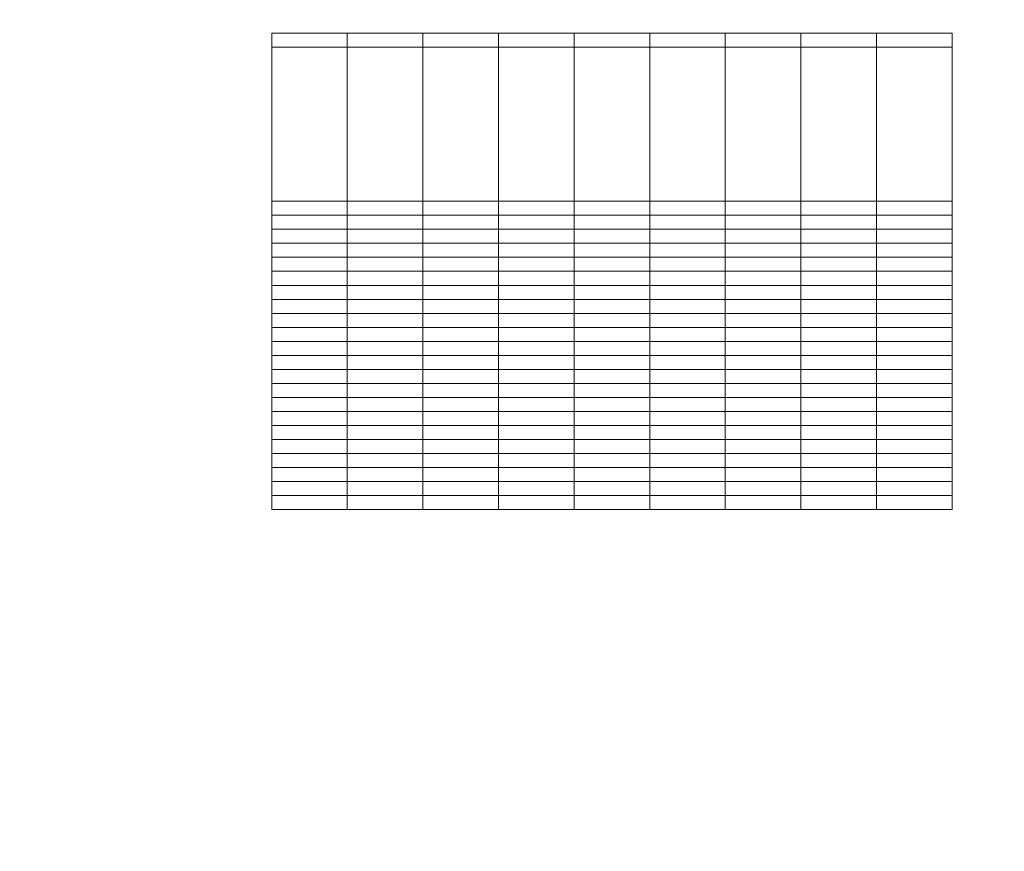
# Model space of a CAD drawing. Header units: millimetres. Extents: x 0 to 840, y 0 to 297.
# Tile 1 of 3: x 0 to 352, y 0 to 297. Entities that reach past the tile are written whole.
import ezdxf

# ---------------------------------------------------------------- set-up
doc = ezdxf.new("R2010")
doc.units = ezdxf.units.MM
doc.linetypes.add('K5LT_THIN', pattern=[0])
doc.layers.add('Системный слой (1)', color=7, linetype='Continuous')

# ---------------------------------------------------------------- blocks, each defined once
blk = doc.blocks.new('U1')
at = {"layer": 'Системный слой (1)', "color": 7, "linetype": 'K5LT_THIN', "lineweight": 18}
for p, q in [((90, 292.13), (333, 292.13)), ((90, 287.13), (90, 292.13)), ((117, 287.13), (117, 292.13)), ((144, 287.13), (144, 292.13)), ((171, 287.13), (171, 292.13)), ((198, 287.13), (198, 292.13)), ((225, 287.13), (225, 292.13)), ((252, 287.13), (252, 292.13)), ((279, 287.13), (279, 292.13)), ((306, 287.13), (306, 292.13)), ((333, 287.13), (333, 292.13)), ((90, 287.13), (333, 287.13)), ((90, 232.13), (90, 287.13)), ((117, 232.13), (117, 287.13)), ((144, 232.13), (144, 287.13)), ((171, 232.13), (171, 287.13)), ((198, 232.13), (198, 287.13)), ((225, 232.13), (225, 287.13)), ((252, 232.13), (252, 287.13)), ((279, 232.13), (279, 287.13)), ((306, 232.13), (306, 287.13)), ((333, 232.13), (333, 287.13)), ((90, 122.13), (90, 232.13)), ((90, 232.13), (333, 232.13)), ((117, 227.13), (117, 232.13)), ((144, 227.13), (144, 232.13)), ((171, 227.13), (171, 232.13)), ((198, 227.13), (198, 232.13)), ((225, 227.13), (225, 232.13)), ((252, 227.13), (252, 232.13)), ((279, 227.13), (279, 232.13)), ((306, 227.13), (306, 232.13)), ((333, 227.13), (333, 232.13)), ((90, 227.13), (333, 227.13)), ((117, 222.13), (117, 227.13)), ((144, 222.13), (144, 227.13)), ((171, 222.13), (171, 227.13)), ((198, 222.13), (198, 227.13)), ((225, 222.13), (225, 227.13)), ((252, 222.13), (252, 227.13)), ((279, 222.13), (279, 227.13)), ((306, 222.13), (306, 227.13)), ((333, 222.13), (333, 227.13)), ((90, 222.13), (333, 222.13)), ((117, 217.13), (117, 222.13)), ((144, 217.13), (144, 222.13)), ((171, 217.13), (171, 222.13)), ((198, 217.13), (198, 222.13)), ((225, 217.13), (225, 222.13)), ((252, 217.13), (252, 222.13)), ((279, 217.13), (279, 222.13)), ((306, 217.13), (306, 222.13)), ((333, 217.13), (333, 222.13)), ((90, 217.13), (333, 217.13)), ((117, 212.13), (117, 217.13)), ((144, 212.13), (144, 217.13)), ((171, 212.13), (171, 217.13)), ((198, 212.13), (198, 217.13)), ((225, 212.13), (225, 217.13)), ((252, 212.13), (252, 217.13)), ((279, 212.13), (279, 217.13)), ((306, 212.13), (306, 217.13)), ((333, 212.13), (333, 217.13)), ((90, 212.13), (333, 212.13)), ((117, 207.13), (117, 212.13)), ((144, 207.13), (144, 212.13)), ((171, 207.13), (171, 212.13)), ((198, 207.13), (198, 212.13)), ((225, 207.13), (225, 212.13)), ((252, 207.13), (252, 212.13)), ((279, 207.13), (279, 212.13)), ((306, 207.13), (306, 212.13)), ((333, 207.13), (333, 212.13)), ((90, 207.13), (333, 207.13)), ((117, 202.13), (117, 207.13)), ((144, 202.13), (144, 207.13)), ((171, 202.13), (171, 207.13)), ((198, 202.13), (198, 207.13)), ((225, 202.13), (225, 207.13)), ((252, 202.13), (252, 207.13)), ((279, 202.13), (279, 207.13)), ((306, 202.13), (306, 207.13)), ((333, 202.13), (333, 207.13)), ((90, 202.13), (333, 202.13)), ((117, 197.13), (117, 202.13)), ((144, 197.13), (144, 202.13)), ((171, 197.13), (171, 202.13)), ((198, 197.13), (198, 202.13)), ((225, 197.13), (225, 202.13)), ((252, 197.13), (252, 202.13)), ((279, 197.13), (279, 202.13)), ((306, 197.13), (306, 202.13)), ((333, 197.13), (333, 202.13)), ((90, 197.13), (333, 197.13)), ((117, 192.13), (117, 197.13)), ((144, 192.13), (144, 197.13)), ((171, 177.13), (171, 197.13)), ((198, 177.13), (198, 197.13)), ((225, 177.13), (225, 197.13)), ((252, 177.13), (252, 197.13)), ((279, 192.13), (279, 197.13)), ((306, 192.13), (306, 197.13)), ((333, 192.13), (333, 197.13)), ((90, 192.13), (171, 192.13)), ((117, 187.13), (117, 192.13)), ((144, 187.13), (144, 192.13)), ((171, 192.13), (198, 192.13)), ((198, 192.13), (225, 192.13)), ((225, 192.13), (252, 192.13)), ((252, 192.13), (333, 192.13)), ((279, 187.13), (279, 192.13)), ((306, 187.13), (306, 192.13)), ((333, 187.13), (333, 192.13)), ((90, 187.13), (171, 187.13)), ((117, 182.13), (117, 187.13)), ((144, 182.13), (144, 187.13)), ((171, 187.13), (198, 187.13)), ((198, 187.13), (225, 187.13)), ((225, 187.13), (252, 187.13)), ((252, 187.13), (333, 187.13)), ((279, 182.13), (279, 187.13)), ((306, 182.13), (306, 187.13)), ((333, 182.13), (333, 187.13)), ((90, 182.13), (171, 182.13)), ((117, 177.13), (117, 182.13)), ((144, 177.13), (144, 182.13)), ((171, 182.13), (198, 182.13)), ((198, 182.13), (225, 182.13)), ((225, 182.13), (252, 182.13)), ((252, 182.13), (333, 182.13)), ((279, 177.13), (279, 182.13)), ((306, 177.13), (306, 182.13)), ((333, 177.13), (333, 182.13)), ((90, 177.13), (333, 177.13)), ((117, 172.13), (117, 177.13)), ((144, 172.13), (144, 177.13)), ((171, 172.13), (171, 177.13)), ((198, 172.13), (198, 177.13)), ((225, 172.13), (225, 177.13)), ((252, 172.13), (252, 177.13)), ((279, 172.13), (279, 177.13)), ((306, 172.13), (306, 177.13)), ((333, 172.13), (333, 177.13)), ((90, 172.13), (333, 172.13)), ((117, 167.13), (117, 172.13)), ((144, 167.13), (144, 172.13)), ((171, 167.13), (171, 172.13)), ((198, 167.13), (198, 172.13)), ((225, 167.13), (225, 172.13)), ((252, 167.13), (252, 172.13)), ((279, 167.13), (279, 172.13)), ((306, 167.13), (306, 172.13)), ((333, 167.13), (333, 172.13)), ((90, 167.13), (333, 167.13)), ((117, 162.13), (117, 167.13)), ((144, 162.13), (144, 167.13)), ((171, 162.13), (171, 167.13)), ((198, 162.13), (198, 167.13)), ((225, 162.13), (225, 167.13)), ((252, 162.13), (252, 167.13)), ((279, 162.13), (279, 167.13)), ((306, 162.13), (306, 167.13)), ((333, 162.13), (333, 167.13)), ((90, 162.13), (333, 162.13)), ((117, 157.13), (117, 162.13)), ((144, 157.13), (144, 162.13)), ((171, 157.13), (171, 162.13)), ((198, 157.13), (198, 162.13)), ((225, 157.13), (225, 162.13)), ((252, 157.13), (252, 162.13)), ((279, 157.13), (279, 162.13)), ((306, 157.13), (306, 162.13)), ((333, 157.13), (333, 162.13)), ((90, 157.13), (333, 157.13)), ((117, 152.13), (117, 157.13)), ((144, 152.13), (144, 157.13)), ((171, 152.13), (171, 157.13)), ((198, 152.13), (198, 157.13)), ((225, 152.13), (225, 157.13)), ((252, 152.13), (252, 157.13)), ((279, 152.13), (279, 157.13)), ((306, 152.13), (306, 157.13)), ((333, 152.13), (333, 157.13)), ((90, 152.13), (333, 152.13)), ((117, 147.13), (117, 152.13)), ((144, 147.13), (144, 152.13)), ((171, 147.13), (171, 152.13)), ((198, 147.13), (198, 152.13)), ((225, 147.13), (225, 152.13)), ((252, 147.13), (252, 152.13)), ((279, 147.13), (279, 152.13)), ((306, 147.13), (306, 152.13)), ((333, 147.13), (333, 152.13)), ((90, 147.13), (333, 147.13)), ((117, 142.13), (117, 147.13)), ((144, 142.13), (144, 147.13)), ((171, 142.13), (171, 147.13)), ((198, 142.13), (198, 147.13)), ((225, 142.13), (225, 147.13)), ((252, 142.13), (252, 147.13)), ((279, 142.13), (279, 147.13)), ((306, 142.13), (306, 147.13)), ((333, 142.13), (333, 147.13)), ((90, 142.13), (333, 142.13)), ((117, 137.13), (117, 142.13)), ((144, 137.13), (144, 142.13)), ((171, 137.13), (171, 142.13)), ((198, 137.13), (198, 142.13)), ((225, 137.13), (225, 142.13)), ((252, 137.13), (252, 142.13)), ((279, 137.13), (279, 142.13)), ((306, 137.13), (306, 142.13)), ((333, 137.13), (333, 142.13)), ((90, 137.13), (333, 137.13)), ((117, 132.13), (117, 137.13)), ((144, 132.13), (144, 137.13)), ((171, 132.13), (171, 137.13)), ((198, 132.13), (198, 137.13)), ((225, 132.13), (225, 137.13)), ((252, 132.13), (252, 137.13)), ((279, 132.13), (279, 137.13)), ((306, 132.13), (306, 137.13)), ((333, 132.13), (333, 137.13)), ((90, 132.13), (333, 132.13)), ((117, 127.13), (117, 132.13)), ((144, 127.13), (144, 132.13)), ((171, 127.13), (171, 132.13)), ((198, 127.13), (198, 132.13)), ((225, 127.13), (225, 132.13)), ((252, 127.13), (252, 132.13)), ((279, 127.13), (279, 132.13)), ((306, 127.13), (306, 132.13)), ((333, 127.13), (333, 132.13)), ((90, 127.13), (333, 127.13)), ((117, 122.13), (117, 127.13)), ((144, 122.13), (144, 127.13)), ((171, 122.13), (171, 127.13)), ((198, 122.13), (198, 127.13)), ((225, 122.13), (225, 127.13)), ((252, 122.13), (252, 127.13)), ((279, 122.13), (279, 127.13)), ((306, 122.13), (306, 127.13)), ((333, 122.13), (333, 127.13)), ((90, 122.13), (333, 122.13))]:
    blk.add_line(p, q, dxfattribs=at)

msp = doc.modelspace()

# ---------------------------------------------------------------- block references
at = {"layer": 'Системный слой (1)'}
msp.add_blockref('U1', (0, 0), dxfattribs=at)

doc.saveas('drawing.dxf')
